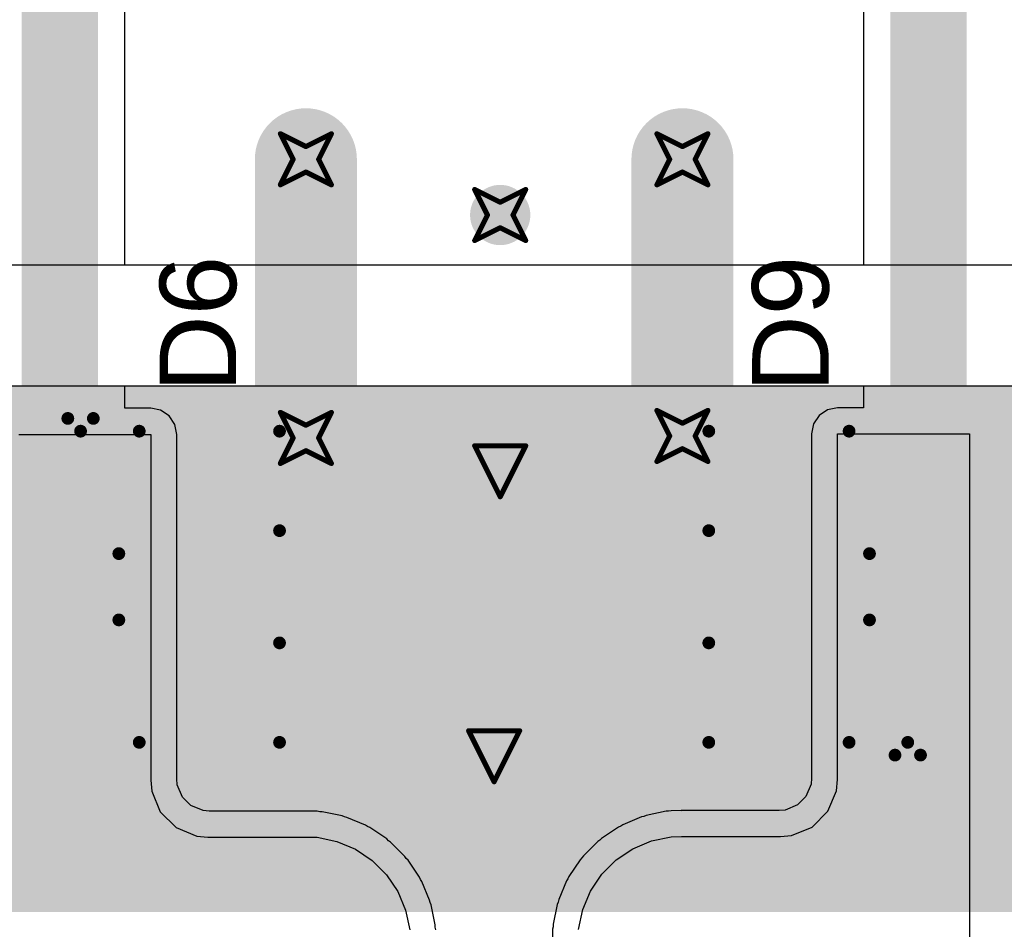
# Model space of a CAD drawing. Header units: inches. Extents: x -0.03 to 9.71, y 0 to 4.44.
# Tile 65 of 118: x 1.38 to 1.77, y 0.76 to 1.12. Entities that reach past the tile are written whole.
import ezdxf

# ---------------------------------------------------------------- set-up
doc = ezdxf.new("R2010")
doc.units = ezdxf.units.IN
doc.header["$MEASUREMENT"] = 0
for name, color, linetype in [('Bottom Layer', 5, 'Continuous'), ('Bottom Solder', 6, 'Continuous'), ('Drill Drawing', 1, 'Continuous'), ('Layer 1', 16, 'Continuous'), ('Layer 2', 76, 'Continuous'), ('Top Layer', 1, 'Continuous'), ('Top Overlay', 2, 'Continuous'), ('Top Paste', 8, 'Continuous'), ('Top Solder', 216, 'Continuous'), ('Via Holes', 16, 'Continuous')]:
    doc.layers.add(name, color=color, linetype=linetype)
doc.styles.add('Arial', font='txt', dxfattribs={"height": 0.2})

# ---------------------------------------------------------------- blocks, each defined once
blk = doc.blocks.new('SOT_23_116')
at = {"layer": 'Top Layer'}
for points in [[(-0.01614, 0.05748), (0.01614, 0.05748), (0.01614, 0.02126), (-0.01614, 0.02126)], [(-0.05354, -0.02126), (-0.02126, -0.02126), (-0.02126, -0.05748), (-0.05354, -0.05748)], [(0.02126, -0.02126), (0.05354, -0.02126), (0.05354, -0.05748), (0.02126, -0.05748)]]:
    blk.add_hatch(color=1, dxfattribs=at).paths.add_polyline_path(points)
at = {"layer": 'Top Paste'}
for points in [[(-0.01614, 0.05748), (0.01614, 0.05748), (0.01614, 0.02126), (-0.01614, 0.02126)], [(-0.05354, -0.02126), (-0.02126, -0.02126), (-0.02126, -0.05748), (-0.05354, -0.05748)], [(0.02126, -0.02126), (0.05354, -0.02126), (0.05354, -0.05748), (0.02126, -0.05748)]]:
    blk.add_hatch(color=8, dxfattribs=at).paths.add_polyline_path(points)
at = {"layer": 'Top Solder'}
for points in [[(-0.02014, 0.06148), (0.02014, 0.06148), (0.02014, 0.01726), (-0.02014, 0.01726)], [(-0.05754, -0.01726), (-0.01726, -0.01726), (-0.01726, -0.06148), (-0.05754, -0.06148)], [(0.01726, -0.01726), (0.05754, -0.01726), (0.05754, -0.06148), (0.01726, -0.06148)]]:
    blk.add_hatch(color=216, dxfattribs=at).paths.add_polyline_path(points)
at = {"layer": 'Top Overlay', "const_width": 0.005}
for points in [[(-0.061, 0.032), (-0.061, -0.023)], [(-0.061, 0.032), (-0.022, 0.032)], [(0.022, 0.032), (0.061, 0.032)], [(0.061, 0.032), (0.061, -0.023)], [(-0.013, -0.031), (0.013, -0.031)], [(-0.066, -0.041), (-0.061, -0.046)], [(-0.066, -0.041), (-0.066, -0.051)], [(-0.061, -0.046), (-0.066, -0.051)]]:
    blk.add_lwpolyline(points, dxfattribs=at)
at = {"layer": 'Top Overlay', "const_width": 0.0025}
for points in [[(-0.06225, 0.032, 1), (-0.05975, 0.032, 1)], [(-0.06225, 0.032, 1), (-0.05975, 0.032, 1)], [(-0.02325, 0.032, 1), (-0.02075, 0.032, 1)], [(0.02075, 0.032, 1), (0.02325, 0.032, 1)], [(0.05975, 0.032, 1), (0.06225, 0.032, 1)], [(0.05975, 0.032, 1), (0.06225, 0.032, 1)], [(-0.06225, -0.023, 1), (-0.05975, -0.023, 1)], [(0.05975, -0.023, 1), (0.06225, -0.023, 1)], [(-0.01425, -0.031, 1), (-0.01175, -0.031, 1)], [(0.01175, -0.031, 1), (0.01425, -0.031, 1)], [(-0.06725, -0.041, 1), (-0.06475, -0.041, 1)], [(-0.06725, -0.041, 1), (-0.06475, -0.041, 1)], [(-0.06225, -0.046, 1), (-0.05975, -0.046, 1)], [(-0.06225, -0.046, 1), (-0.05975, -0.046, 1)], [(-0.06725, -0.051, 1), (-0.06475, -0.051, 1)], [(-0.06725, -0.051, 1), (-0.06475, -0.051, 1)]]:
    blk.add_lwpolyline(points, format="xyb", close=True, dxfattribs=at)
blk = doc.blocks.new('SOT_23_117')
at = {"layer": 'Top Layer'}
for points in [[(-0.01614, 0.05748), (0.01614, 0.05748), (0.01614, 0.02126), (-0.01614, 0.02126)], [(-0.05354, -0.02126), (-0.02126, -0.02126), (-0.02126, -0.05748), (-0.05354, -0.05748)], [(0.02126, -0.02126), (0.05354, -0.02126), (0.05354, -0.05748), (0.02126, -0.05748)]]:
    blk.add_hatch(color=1, dxfattribs=at).paths.add_polyline_path(points)
at = {"layer": 'Top Paste'}
for points in [[(-0.01614, 0.05748), (0.01614, 0.05748), (0.01614, 0.02126), (-0.01614, 0.02126)], [(-0.05354, -0.02126), (-0.02126, -0.02126), (-0.02126, -0.05748), (-0.05354, -0.05748)], [(0.02126, -0.02126), (0.05354, -0.02126), (0.05354, -0.05748), (0.02126, -0.05748)]]:
    blk.add_hatch(color=8, dxfattribs=at).paths.add_polyline_path(points)
at = {"layer": 'Top Solder'}
for points in [[(-0.02014, 0.06148), (0.02014, 0.06148), (0.02014, 0.01726), (-0.02014, 0.01726)], [(-0.05754, -0.01726), (-0.01726, -0.01726), (-0.01726, -0.06148), (-0.05754, -0.06148)], [(0.01726, -0.01726), (0.05754, -0.01726), (0.05754, -0.06148), (0.01726, -0.06148)]]:
    blk.add_hatch(color=216, dxfattribs=at).paths.add_polyline_path(points)
at = {"layer": 'Top Overlay', "const_width": 0.005}
for points in [[(-0.061, -0.023), (-0.061, 0.032)], [(-0.022, 0.032), (-0.061, 0.032)], [(0.061, 0.032), (0.022, 0.032)], [(0.061, -0.023), (0.061, 0.032)], [(0.013, -0.031), (-0.013, -0.031)], [(-0.061, -0.046), (-0.066, -0.041)], [(-0.066, -0.051), (-0.066, -0.041)], [(-0.066, -0.051), (-0.061, -0.046)]]:
    blk.add_lwpolyline(points, dxfattribs=at)
at = {"layer": 'Top Overlay', "const_width": 0.0025}
for points in [[(-0.06225, 0.032, 1), (-0.05975, 0.032, 1)], [(-0.06225, 0.032, 1), (-0.05975, 0.032, 1)], [(-0.02325, 0.032, 1), (-0.02075, 0.032, 1)], [(0.02075, 0.032, 1), (0.02325, 0.032, 1)], [(0.05975, 0.032, 1), (0.06225, 0.032, 1)], [(0.05975, 0.032, 1), (0.06225, 0.032, 1)], [(-0.06225, -0.023, 1), (-0.05975, -0.023, 1)], [(0.05975, -0.023, 1), (0.06225, -0.023, 1)], [(-0.01425, -0.031, 1), (-0.01175, -0.031, 1)], [(0.01175, -0.031, 1), (0.01425, -0.031, 1)], [(-0.06725, -0.041, 1), (-0.06475, -0.041, 1)], [(-0.06725, -0.041, 1), (-0.06475, -0.041, 1)], [(-0.06225, -0.046, 1), (-0.05975, -0.046, 1)], [(-0.06225, -0.046, 1), (-0.05975, -0.046, 1)], [(-0.06725, -0.051, 1), (-0.06475, -0.051, 1)], [(-0.06725, -0.051, 1), (-0.06475, -0.051, 1)]]:
    blk.add_lwpolyline(points, format="xyb", close=True, dxfattribs=at)

msp = doc.modelspace()

# ---------------------------------------------------------------- hatches: boundary and pattern name
at = {"layer": 'Bottom Layer'}
h = msp.add_hatch(color=5, dxfattribs=at)
edge = h.paths.add_edge_path()
edge.add_arc((1.49154, 1.06516), 0.01181, 0, 360)
h = msp.add_hatch(color=5, dxfattribs=at)
edge = h.paths.add_edge_path()
edge.add_arc((1.63917, 1.06516), 0.01181, 0, 360)
h = msp.add_hatch(color=5, dxfattribs=at)
edge = h.paths.add_edge_path()
edge.add_arc((1.56772, 1.04331), 0.01181, 0, 360)
h = msp.add_hatch(color=5, dxfattribs=at)
edge = h.paths.add_edge_path()
edge.add_arc((1.49154, 0.95591), 0.01181, 0, 360)
h = msp.add_hatch(color=5, dxfattribs=at)
edge = h.paths.add_edge_path()
edge.add_arc((1.56772, 0.94283), 0.02362, 0, 360)
h = msp.add_hatch(color=5, dxfattribs=at)
edge = h.paths.add_edge_path()
edge.add_arc((1.63917, 0.95669), 0.01181, 0, 360)
h = msp.add_hatch(color=5, dxfattribs=at)
edge = h.paths.add_edge_path()
edge.add_arc((1.56535, 0.8311), 0.02362, 0, 360)
at = {"layer": 'Bottom Solder'}
msp.add_hatch(color=6, dxfattribs=at).paths.add_polyline_path([(0.02514, 0.77), (4.30557, 0.77), (4.30557, 0.97638), (0.02514, 0.97638)])
at = {"layer": 'Layer 1'}
h = msp.add_hatch(color=16, dxfattribs=at)
edge = h.paths.add_edge_path()
edge.add_arc((1.49154, 1.06516), 0.01181, 0, 360)
h = msp.add_hatch(color=16, dxfattribs=at)
edge = h.paths.add_edge_path()
edge.add_arc((1.63917, 1.06516), 0.01181, 0, 360)
h = msp.add_hatch(color=16, dxfattribs=at)
edge = h.paths.add_edge_path()
edge.add_arc((1.56772, 1.04331), 0.01181, 0, 360)
h = msp.add_hatch(color=16, dxfattribs=at)
edge = h.paths.add_edge_path()
edge.add_arc((1.49154, 0.95591), 0.01181, 0, 360)
h = msp.add_hatch(color=16, dxfattribs=at)
edge = h.paths.add_edge_path()
edge.add_arc((1.56772, 0.94283), 0.02362, 0, 360)
h = msp.add_hatch(color=16, dxfattribs=at)
edge = h.paths.add_edge_path()
edge.add_arc((1.63917, 0.95669), 0.01181, 0, 360)
h = msp.add_hatch(color=16, dxfattribs=at)
edge = h.paths.add_edge_path()
edge.add_arc((1.56535, 0.8311), 0.02362, 0, 360)
at = {"layer": 'Layer 2'}
h = msp.add_hatch(color=76, dxfattribs=at)
edge = h.paths.add_edge_path()
edge.add_arc((1.49154, 1.06516), 0.01181, 0, 360)
h = msp.add_hatch(color=76, dxfattribs=at)
edge = h.paths.add_edge_path()
edge.add_arc((1.63917, 1.06516), 0.01181, 0, 360)
h = msp.add_hatch(color=76, dxfattribs=at)
edge = h.paths.add_edge_path()
edge.add_arc((1.56772, 1.04331), 0.01181, 0, 360)
h = msp.add_hatch(color=76, dxfattribs=at)
edge = h.paths.add_edge_path()
edge.add_arc((1.49154, 0.95591), 0.01181, 0, 360)
h = msp.add_hatch(color=76, dxfattribs=at)
edge = h.paths.add_edge_path()
edge.add_arc((1.56772, 0.94283), 0.02362, 0, 360)
h = msp.add_hatch(color=76, dxfattribs=at)
edge = h.paths.add_edge_path()
edge.add_arc((1.63917, 0.95669), 0.01181, 0, 360)
h = msp.add_hatch(color=76, dxfattribs=at)
edge = h.paths.add_edge_path()
edge.add_arc((1.56535, 0.8311), 0.02362, 0, 360)
at = {"layer": 'Top Layer'}
h = msp.add_hatch(color=1, dxfattribs=at)
edge = h.paths.add_edge_path()
edge.add_arc((1.49154, 1.06516), 0.01181, 0, 360)
h = msp.add_hatch(color=1, dxfattribs=at)
edge = h.paths.add_edge_path()
edge.add_arc((1.63917, 1.06516), 0.01181, 0, 360)
h = msp.add_hatch(color=1, dxfattribs=at)
edge = h.paths.add_edge_path()
edge.add_arc((1.56772, 1.04331), 0.01181, 0, 360)
h = msp.add_hatch(color=1, dxfattribs=at)
edge = h.paths.add_edge_path()
edge.add_arc((1.49154, 0.95591), 0.01181, 0, 360)
h = msp.add_hatch(color=1, dxfattribs=at)
edge = h.paths.add_edge_path()
edge.add_arc((1.56772, 0.94283), 0.02362, 0, 360)
h = msp.add_hatch(color=1, dxfattribs=at)
edge = h.paths.add_edge_path()
edge.add_arc((1.63917, 0.95669), 0.01181, 0, 360)
h = msp.add_hatch(color=1, dxfattribs=at)
edge = h.paths.add_edge_path()
edge.add_arc((1.56535, 0.8311), 0.02362, 0, 360)
at = {"layer": 'Via Holes'}
h = msp.add_hatch(color=7, dxfattribs=at)
edge = h.paths.add_edge_path()
edge.add_arc((1.49154, 1.06516), 0.00591, 0, 360)
h = msp.add_hatch(color=7, dxfattribs=at)
edge = h.paths.add_edge_path()
edge.add_arc((1.63917, 1.06516), 0.00591, 0, 360)
h = msp.add_hatch(color=7, dxfattribs=at)
edge = h.paths.add_edge_path()
edge.add_arc((1.56772, 1.04331), 0.00591, 0, 360)
h = msp.add_hatch(color=7, dxfattribs=at)
edge = h.paths.add_edge_path()
edge.add_arc((1.49154, 0.95591), 0.00591, 0, 360)
h = msp.add_hatch(color=7, dxfattribs=at)
edge = h.paths.add_edge_path()
edge.add_arc((1.63917, 0.95669), 0.00591, 0, 360)
h = msp.add_hatch(color=7, dxfattribs=at)
edge = h.paths.add_edge_path()
edge.add_arc((1.56772, 0.94283), 0.01378, 0, 360)
h = msp.add_hatch(color=7, dxfattribs=at)
edge = h.paths.add_edge_path()
edge.add_arc((1.56535, 0.8311), 0.01378, 0, 360)

# ---------------------------------------------------------------- linework, layer by layer
at = {"layer": 'Bottom Layer'}
for p, q in [((4.30557, 1.02362), (0.02514, 1.02362)), ((0.02514, 0.97638), (4.30557, 0.97638))]:
    msp.add_line(p, q, dxfattribs=at)
at = {"layer": 'Bottom Layer', "const_width": 0.04}
for points in [[(1.49154, 0.95591), (1.49154, 1.06516)], [(1.63917, 0.95669), (1.63917, 1.06516)]]:
    msp.add_lwpolyline(points, dxfattribs=at)
at = {"layer": 'Bottom Layer', "const_width": 0.02}
for points in [[(1.48154, 1.06516, 1), (1.50154, 1.06516, 1)], [(1.62917, 1.06516, 1), (1.64917, 1.06516, 1)], [(1.62917, 0.95669, 1), (1.64917, 0.95669, 1)], [(1.48154, 0.95591, 1), (1.50154, 0.95591, 1)]]:
    msp.add_lwpolyline(points, format="xyb", close=True, dxfattribs=at)
at = {"layer": 'Drill Drawing', "const_width": 0.002}
for points in [[(1.48154, 1.07516), (1.49154, 1.07016)], [(1.48154, 1.07516), (1.48654, 1.06516)], [(1.49154, 1.07016), (1.50154, 1.07516)], [(1.49654, 1.06516), (1.50154, 1.07516)], [(1.62917, 1.07516), (1.63917, 1.07016)], [(1.62917, 1.07516), (1.63417, 1.06516)], [(1.63917, 1.07016), (1.64917, 1.07516)], [(1.64417, 1.06516), (1.64917, 1.07516)], [(1.48154, 1.05516), (1.48654, 1.06516)], [(1.49654, 1.06516), (1.50154, 1.05516)], [(1.62917, 1.05516), (1.63417, 1.06516)], [(1.64417, 1.06516), (1.64917, 1.05516)], [(1.48154, 1.05516), (1.49154, 1.06016)], [(1.49154, 1.06016), (1.50154, 1.05516)], [(1.62917, 1.05516), (1.63917, 1.06016)], [(1.63917, 1.06016), (1.64917, 1.05516)], [(1.55772, 1.05331), (1.56772, 1.04831)], [(1.55772, 1.05331), (1.56272, 1.04331)], [(1.56772, 1.04831), (1.57772, 1.05331)], [(1.57272, 1.04331), (1.57772, 1.05331)], [(1.55772, 1.03331), (1.56272, 1.04331)], [(1.57272, 1.04331), (1.57772, 1.03331)], [(1.55772, 1.03331), (1.56772, 1.03831)], [(1.56772, 1.03831), (1.57772, 1.03331)], [(1.48154, 0.96591), (1.49154, 0.96091)], [(1.48154, 0.96591), (1.48654, 0.95591)], [(1.49154, 0.96091), (1.50154, 0.96591)], [(1.49654, 0.95591), (1.50154, 0.96591)], [(1.62917, 0.96669), (1.63917, 0.96169)], [(1.62917, 0.96669), (1.63417, 0.95669)], [(1.63917, 0.96169), (1.64917, 0.96669)], [(1.64417, 0.95669), (1.64917, 0.96669)], [(1.62917, 0.94669), (1.63417, 0.95669)], [(1.64417, 0.95669), (1.64917, 0.94669)], [(1.48154, 0.94591), (1.48654, 0.95591)], [(1.49654, 0.95591), (1.50154, 0.94591)], [(1.55772, 0.95283), (1.57772, 0.95283)], [(1.55772, 0.95283), (1.56772, 0.93283)], [(1.56772, 0.93283), (1.57772, 0.95283)], [(1.48154, 0.94591), (1.49154, 0.95091)], [(1.49154, 0.95091), (1.50154, 0.94591)], [(1.62917, 0.94669), (1.63917, 0.95169)], [(1.63917, 0.95169), (1.64917, 0.94669)], [(1.55535, 0.8411), (1.57535, 0.8411)], [(1.55535, 0.8411), (1.56535, 0.8211)], [(1.56535, 0.8211), (1.57535, 0.8411)]]:
    msp.add_lwpolyline(points, dxfattribs=at)
at = {"layer": 'Drill Drawing', "const_width": 0.001}
for points in [[(1.48104, 1.07516, 1), (1.48204, 1.07516, 1)], [(1.48104, 1.07516, 1), (1.48204, 1.07516, 1)], [(1.50104, 1.07516, 1), (1.50204, 1.07516, 1)], [(1.50104, 1.07516, 1), (1.50204, 1.07516, 1)], [(1.62867, 1.07516, 1), (1.62967, 1.07516, 1)], [(1.62867, 1.07516, 1), (1.62967, 1.07516, 1)], [(1.64867, 1.07516, 1), (1.64967, 1.07516, 1)], [(1.64867, 1.07516, 1), (1.64967, 1.07516, 1)], [(1.49104, 1.07016, 1), (1.49204, 1.07016, 1)], [(1.49104, 1.07016, 1), (1.49204, 1.07016, 1)], [(1.63867, 1.07016, 1), (1.63967, 1.07016, 1)], [(1.63867, 1.07016, 1), (1.63967, 1.07016, 1)], [(1.48604, 1.06516, 1), (1.48704, 1.06516, 1)], [(1.48604, 1.06516, 1), (1.48704, 1.06516, 1)], [(1.49604, 1.06516, 1), (1.49704, 1.06516, 1)], [(1.49604, 1.06516, 1), (1.49704, 1.06516, 1)], [(1.63367, 1.06516, 1), (1.63467, 1.06516, 1)], [(1.63367, 1.06516, 1), (1.63467, 1.06516, 1)], [(1.64367, 1.06516, 1), (1.64467, 1.06516, 1)], [(1.64367, 1.06516, 1), (1.64467, 1.06516, 1)], [(1.49104, 1.06016, 1), (1.49204, 1.06016, 1)], [(1.49104, 1.06016, 1), (1.49204, 1.06016, 1)], [(1.63867, 1.06016, 1), (1.63967, 1.06016, 1)], [(1.63867, 1.06016, 1), (1.63967, 1.06016, 1)], [(1.48104, 1.05516, 1), (1.48204, 1.05516, 1)], [(1.48104, 1.05516, 1), (1.48204, 1.05516, 1)], [(1.50104, 1.05516, 1), (1.50204, 1.05516, 1)], [(1.50104, 1.05516, 1), (1.50204, 1.05516, 1)], [(1.55722, 1.05331, 1), (1.55822, 1.05331, 1)], [(1.55722, 1.05331, 1), (1.55822, 1.05331, 1)], [(1.57722, 1.05331, 1), (1.57822, 1.05331, 1)], [(1.57722, 1.05331, 1), (1.57822, 1.05331, 1)], [(1.62867, 1.05516, 1), (1.62967, 1.05516, 1)], [(1.62867, 1.05516, 1), (1.62967, 1.05516, 1)], [(1.64867, 1.05516, 1), (1.64967, 1.05516, 1)], [(1.64867, 1.05516, 1), (1.64967, 1.05516, 1)], [(1.56722, 1.04831, 1), (1.56822, 1.04831, 1)], [(1.56722, 1.04831, 1), (1.56822, 1.04831, 1)], [(1.56222, 1.04331, 1), (1.56322, 1.04331, 1)], [(1.56222, 1.04331, 1), (1.56322, 1.04331, 1)], [(1.57222, 1.04331, 1), (1.57322, 1.04331, 1)], [(1.57222, 1.04331, 1), (1.57322, 1.04331, 1)], [(1.56722, 1.03831, 1), (1.56822, 1.03831, 1)], [(1.56722, 1.03831, 1), (1.56822, 1.03831, 1)], [(1.55722, 1.03331, 1), (1.55822, 1.03331, 1)], [(1.55722, 1.03331, 1), (1.55822, 1.03331, 1)], [(1.57722, 1.03331, 1), (1.57822, 1.03331, 1)], [(1.57722, 1.03331, 1), (1.57822, 1.03331, 1)], [(1.48104, 0.96591, 1), (1.48204, 0.96591, 1)], [(1.48104, 0.96591, 1), (1.48204, 0.96591, 1)], [(1.50104, 0.96591, 1), (1.50204, 0.96591, 1)], [(1.50104, 0.96591, 1), (1.50204, 0.96591, 1)], [(1.62867, 0.96669, 1), (1.62967, 0.96669, 1)], [(1.62867, 0.96669, 1), (1.62967, 0.96669, 1)], [(1.64867, 0.96669, 1), (1.64967, 0.96669, 1)], [(1.64867, 0.96669, 1), (1.64967, 0.96669, 1)], [(1.49104, 0.96091, 1), (1.49204, 0.96091, 1)], [(1.49104, 0.96091, 1), (1.49204, 0.96091, 1)], [(1.63867, 0.96169, 1), (1.63967, 0.96169, 1)], [(1.63867, 0.96169, 1), (1.63967, 0.96169, 1)], [(1.63367, 0.95669, 1), (1.63467, 0.95669, 1)], [(1.63367, 0.95669, 1), (1.63467, 0.95669, 1)], [(1.64367, 0.95669, 1), (1.64467, 0.95669, 1)], [(1.64367, 0.95669, 1), (1.64467, 0.95669, 1)], [(1.48604, 0.95591, 1), (1.48704, 0.95591, 1)], [(1.48604, 0.95591, 1), (1.48704, 0.95591, 1)], [(1.49604, 0.95591, 1), (1.49704, 0.95591, 1)], [(1.49604, 0.95591, 1), (1.49704, 0.95591, 1)], [(1.55722, 0.95283, 1), (1.55822, 0.95283, 1)], [(1.55722, 0.95283, 1), (1.55822, 0.95283, 1)], [(1.57722, 0.95283, 1), (1.57822, 0.95283, 1)], [(1.57722, 0.95283, 1), (1.57822, 0.95283, 1)], [(1.49104, 0.95091, 1), (1.49204, 0.95091, 1)], [(1.49104, 0.95091, 1), (1.49204, 0.95091, 1)], [(1.63867, 0.95169, 1), (1.63967, 0.95169, 1)], [(1.63867, 0.95169, 1), (1.63967, 0.95169, 1)], [(1.48104, 0.94591, 1), (1.48204, 0.94591, 1)], [(1.48104, 0.94591, 1), (1.48204, 0.94591, 1)], [(1.50104, 0.94591, 1), (1.50204, 0.94591, 1)], [(1.50104, 0.94591, 1), (1.50204, 0.94591, 1)], [(1.62867, 0.94669, 1), (1.62967, 0.94669, 1)], [(1.62867, 0.94669, 1), (1.62967, 0.94669, 1)], [(1.64867, 0.94669, 1), (1.64967, 0.94669, 1)], [(1.64867, 0.94669, 1), (1.64967, 0.94669, 1)], [(1.56722, 0.93283, 1), (1.56822, 0.93283, 1)], [(1.56722, 0.93283, 1), (1.56822, 0.93283, 1)], [(1.55485, 0.8411, 1), (1.55585, 0.8411, 1)], [(1.55485, 0.8411, 1), (1.55585, 0.8411, 1)], [(1.57485, 0.8411, 1), (1.57585, 0.8411, 1)], [(1.57485, 0.8411, 1), (1.57585, 0.8411, 1)], [(1.56485, 0.8211, 1), (1.56585, 0.8211, 1)], [(1.56485, 0.8211, 1), (1.56585, 0.8211, 1)]]:
    msp.add_lwpolyline(points, format="xyb", close=True, dxfattribs=at)
at = {"layer": 'Layer 1'}
for p, q in [((4.30557, 1.02362), (0.02514, 1.02362)), ((0.02514, 0.97638), (4.30557, 0.97638))]:
    msp.add_line(p, q, dxfattribs=at)
at = {"layer": 'Layer 2'}
for p, q in [((4.30557, 1.02362), (0.02514, 1.02362)), ((0.02514, 0.97638), (4.30557, 0.97638))]:
    msp.add_line(p, q, dxfattribs=at)
at = {"layer": 'Top Layer'}
for p, q in [((1.42057, 1.02362), (1.42057, 1.21084)), ((1.71014, 1.21084), (1.71014, 1.02362)), ((1.71014, 1.02362), (1.42057, 1.02362)), ((1.42057, 0.96752), (1.42057, 0.97638)), ((1.42057, 0.97638), (1.71014, 0.97638)), ((1.71014, 0.97638), (1.71014, 0.96773)), ((1.43071, 0.96752), (1.42057, 0.96752)), ((1.43461, 0.96674), (1.43071, 0.96752)), ((1.43792, 0.96453), (1.43461, 0.96674)), ((1.6961, 0.96695), (1.69279, 0.96474)), ((1.7, 0.96773), (1.6961, 0.96695)), ((1.71014, 0.96773), (1.7, 0.96773)), ((1.44013, 0.96123), (1.43792, 0.96453)), ((1.4409, 0.95732), (1.44013, 0.96123)), ((1.69058, 0.96143), (1.68981, 0.95753)), ((1.69279, 0.96474), (1.69058, 0.96143)), ((1.37895, 0.95732), (1.43071, 0.95732)), ((1.43071, 0.95732), (1.43071, 0.82177)), ((1.44091, 0.82227), (1.4409, 0.95732)), ((1.68981, 0.95753), (1.6898, 0.82248)), ((1.7, 0.82198), (1.7, 0.95753)), ((1.7, 0.95753), (1.75176, 0.95753)), ((1.75176, 0.95753), (1.75176, 0.59188)), ((1.44114, 0.8199), (1.44091, 0.82227)), ((1.6898, 0.82248), (1.68957, 0.82011)), ((1.43071, 0.82177), (1.43071, 0.82177)), ((1.43071, 0.82177), (1.43114, 0.8174)), ((1.44312, 0.8151), (1.44114, 0.8199)), ((1.68957, 0.82011), (1.68758, 0.81531)), ((1.69957, 0.81761), (1.7, 0.82198)), ((1.7, 0.82198), (1.7, 0.82198)), ((1.43114, 0.8174), (1.43448, 0.80933)), ((1.44643, 0.81179), (1.44312, 0.8151)), ((1.68758, 0.81531), (1.68428, 0.812)), ((1.69623, 0.80953), (1.69957, 0.81761)), ((1.45123, 0.80981), (1.44643, 0.81179)), ((1.68428, 0.812), (1.67948, 0.81001)), ((1.43448, 0.80933), (1.44066, 0.80315)), ((1.4536, 0.80958), (1.45123, 0.80981)), ((1.49195, 0.80958), (1.4536, 0.80958)), ((1.492, 0.80957), (1.49195, 0.80958)), ((1.49205, 0.80957), (1.492, 0.80957)), ((1.49601, 0.80954), (1.49205, 0.80957)), ((1.49698, 0.80933), (1.49601, 0.80954)), ((1.49797, 0.80932), (1.49698, 0.80933)), ((1.50573, 0.80772), (1.49797, 0.80932)), ((1.50665, 0.80733), (1.50573, 0.80772)), ((1.50762, 0.80714), (1.50665, 0.80733)), ((1.51492, 0.80407), (1.50762, 0.80714)), ((1.62309, 0.80734), (1.61579, 0.80427)), ((1.62406, 0.80754), (1.62309, 0.80734)), ((1.62498, 0.80793), (1.62406, 0.80754)), ((1.63273, 0.80953), (1.62498, 0.80793)), ((1.63373, 0.80954), (1.63273, 0.80953)), ((1.6347, 0.80974), (1.63373, 0.80954)), ((1.63866, 0.80978), (1.6347, 0.80974)), ((1.63871, 0.80977), (1.63866, 0.80978)), ((1.63876, 0.80978), (1.63871, 0.80977)), ((1.67711, 0.80978), (1.63876, 0.80978)), ((1.67948, 0.81001), (1.67711, 0.80978)), ((1.69005, 0.80336), (1.69623, 0.80953)), ((1.44066, 0.80315), (1.44873, 0.79981)), ((1.51575, 0.80351), (1.51492, 0.80407)), ((1.51666, 0.80313), (1.51575, 0.80351)), ((1.52324, 0.79871), (1.51666, 0.80313)), ((1.61405, 0.80334), (1.60747, 0.79892)), ((1.61496, 0.80372), (1.61405, 0.80334)), ((1.61579, 0.80427), (1.61496, 0.80372)), ((1.68198, 0.80001), (1.69005, 0.80336)), ((1.44873, 0.79981), (1.4531, 0.79938)), ((1.4531, 0.79938), (1.49195, 0.79938)), ((1.49195, 0.79938), (1.49195, 0.79938)), ((1.49195, 0.79938), (1.49591, 0.79934)), ((1.49591, 0.79934), (1.50367, 0.79774)), ((1.62704, 0.79794), (1.6348, 0.79955)), ((1.6348, 0.79955), (1.63876, 0.79959)), ((1.63876, 0.79959), (1.63876, 0.79959)), ((1.63876, 0.79959), (1.67761, 0.79959)), ((1.67761, 0.79959), (1.68198, 0.80001)), ((1.50367, 0.79774), (1.51097, 0.79467)), ((1.52394, 0.79801), (1.52324, 0.79871)), ((1.52476, 0.79746), (1.52394, 0.79801)), ((1.53036, 0.79186), (1.52476, 0.79746)), ((1.60595, 0.79767), (1.60034, 0.79206)), ((1.60677, 0.79822), (1.60595, 0.79767)), ((1.60747, 0.79892), (1.60677, 0.79822)), ((1.61973, 0.79487), (1.62704, 0.79794)), ((1.51097, 0.79467), (1.51755, 0.79025)), ((1.53091, 0.79103), (1.53036, 0.79186)), ((1.60034, 0.79206), (1.59979, 0.79124)), ((1.61316, 0.79046), (1.61973, 0.79487)), ((1.51755, 0.79025), (1.52315, 0.78465)), ((1.53162, 0.79033), (1.53091, 0.79103)), ((1.53604, 0.78376), (1.53162, 0.79033)), ((1.59909, 0.79054), (1.59467, 0.78396)), ((1.59979, 0.79124), (1.59909, 0.79054)), ((1.60755, 0.78485), (1.61316, 0.79046)), ((1.52315, 0.78465), (1.52757, 0.77807)), ((1.53642, 0.78284), (1.53604, 0.78376)), ((1.59467, 0.78396), (1.59429, 0.78305)), ((1.60314, 0.77828), (1.60755, 0.78485)), ((1.53697, 0.78202), (1.53642, 0.78284)), ((1.54004, 0.77471), (1.53697, 0.78202)), ((1.59374, 0.78223), (1.59067, 0.77492)), ((1.59429, 0.78305), (1.59374, 0.78223)), ((1.52757, 0.77807), (1.53064, 0.77077)), ((1.60007, 0.77097), (1.60314, 0.77828)), ((1.54024, 0.77374), (1.54004, 0.77471)), ((1.54063, 0.77283), (1.54024, 0.77374)), ((1.54223, 0.76507), (1.54063, 0.77283)), ((1.59008, 0.77304), (1.58848, 0.76528)), ((1.59047, 0.77395), (1.59008, 0.77304)), ((1.59067, 0.77492), (1.59047, 0.77395)), ((1.53064, 0.77077), (1.53224, 0.76301)), ((1.59846, 0.76321), (1.60007, 0.77097)), ((1.54224, 0.76408), (1.54223, 0.76507)), ((1.58848, 0.76528), (1.58847, 0.76428)), ((1.54244, 0.76311), (1.54224, 0.76408)), ((1.58827, 0.76331), (1.58823, 0.75935)), ((1.58847, 0.76428), (1.58827, 0.76331))]:
    msp.add_line(p, q, dxfattribs=at)
for points, const_width in [([(1.39508, 0.92815), (1.39508, 1.23584)], 0.03), ([(1.73563, 0.92815), (1.73563, 1.23584)], 0.03), ([(1.63917, 0.95669), (1.63917, 1.06516)], 0.04), ([(1.49154, 0.95591), (1.49154, 1.06437)], 0.04), ([(1.40689, 0.83957), (1.40689, 0.91555)], 0.04), ([(1.72382, 0.91634), (1.72382, 0.91634)], 0.04), ([(1.72382, 0.84035), (1.72382, 0.91634)], 0.04)]:
    msp.add_lwpolyline(points, dxfattribs=dict(at, const_width=const_width))
for points, const_width in [([(1.62917, 1.06516, 1), (1.64917, 1.06516, 1)], 0.02), ([(1.48154, 1.06437, 1), (1.50154, 1.06437, 1)], 0.02), ([(1.62917, 0.95669, 1), (1.64917, 0.95669, 1)], 0.02), ([(1.48154, 0.95591, 1), (1.50154, 0.95591, 1)], 0.02), ([(1.38758, 0.92815, 1), (1.40258, 0.92815, 1)], 0.015), ([(1.72813, 0.92815, 1), (1.74313, 0.92815, 1)], 0.015), ([(1.39008, 0.92815, 1), (1.40008, 0.92815, 1)], 0.01), ([(1.73063, 0.92815, 1), (1.74063, 0.92815, 1)], 0.01), ([(1.39689, 0.91555, 1), (1.41689, 0.91555, 1)], 0.02), ([(1.71382, 0.91634, 1), (1.73382, 0.91634, 1)], 0.02), ([(1.71382, 0.91634, 1), (1.73382, 0.91634, 1)], 0.02), ([(1.71382, 0.91634, 1), (1.73382, 0.91634, 1)], 0.02), ([(1.40189, 0.91634, 1), (1.41189, 0.91634, 1)], 0.01), ([(1.71882, 0.91634, 1), (1.72882, 0.91634, 1)], 0.01), ([(1.39689, 0.83957, 1), (1.41689, 0.83957, 1)], 0.02), ([(1.71382, 0.84035, 1), (1.73382, 0.84035, 1)], 0.02)]:
    msp.add_lwpolyline(points, format="xyb", close=True, dxfattribs=dict(at, const_width=const_width))
at = {"layer": 'Top Layer', "const_width": 0.02}
for points in [[(1.40689, 0.91634, -0.414216), (1.39508, 0.92815)], [(1.73563, 0.92815, -0.414214), (1.72382, 0.91634)]]:
    msp.add_lwpolyline(points, format="xyb", dxfattribs=at)

# ---------------------------------------------------------------- block references
for name, p, rotation in [('SOT_23_117', (1.44921, 0.89756), 270), ('SOT_23_116', (1.6815, 0.89756), 90)]:
    msp.add_blockref(name, p, dxfattribs=dict(rotation=rotation))

# ---------------------------------------------------------------- texts
at = {"layer": 'Top Overlay', "style": 'Arial'}
for s, p in [('D6', (1.46421, 0.97373)), ('D9', (1.69649, 0.97373))]:
    msp.add_text(s, height=0.03, rotation=90, dxfattribs=at).set_placement(p)

doc.saveas('drawing.dxf')
